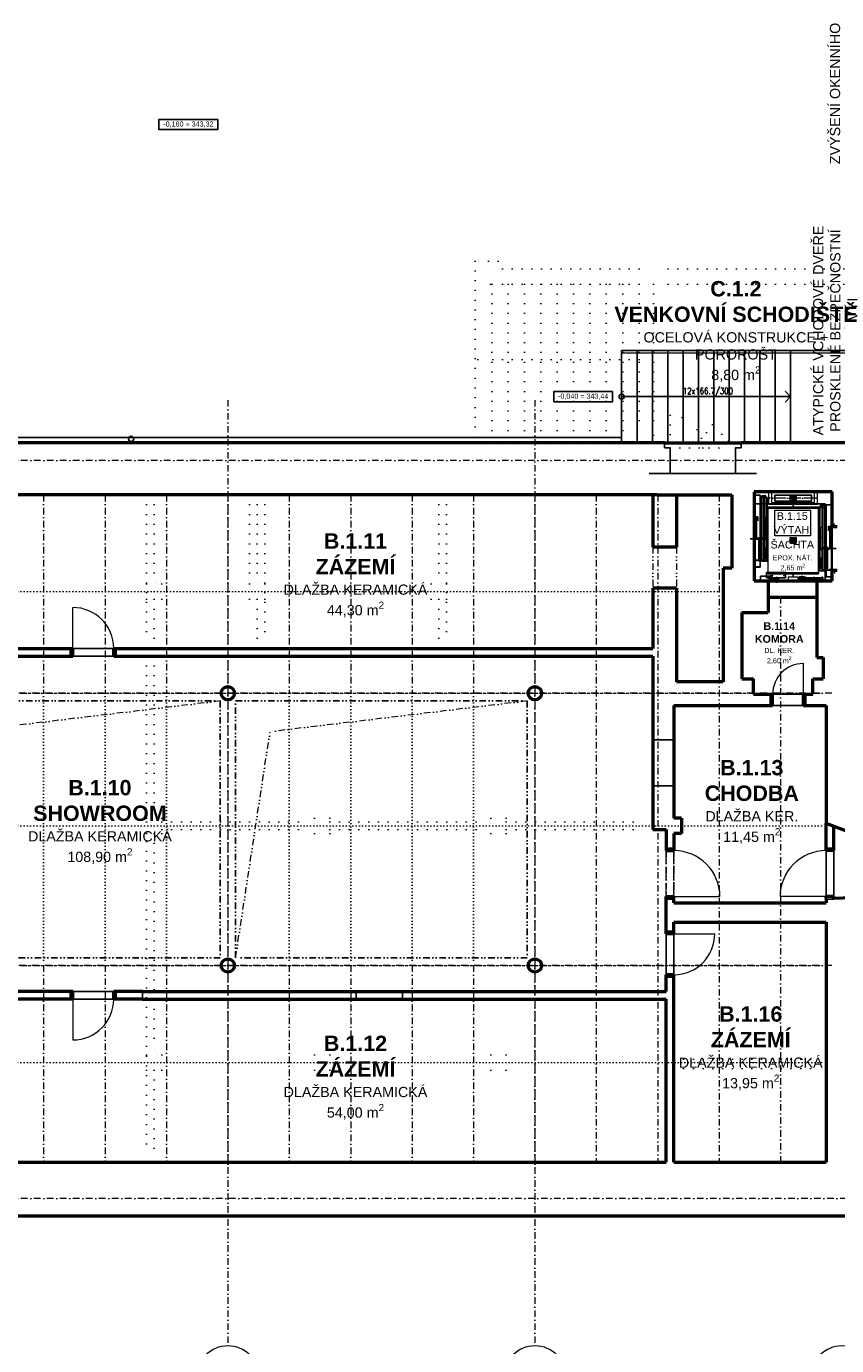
# Model space of a CAD drawing. Header units: millimetres. Extents: x 887082 to 1346431, y -219716 to -98064.
# Tile 3 of 37: x 901678 to 917510, y -178808 to -153031. Entities that reach past the tile are written whole.
import ezdxf
from ezdxf.enums import TextEntityAlignment as Align

# ---------------------------------------------------------------- set-up
doc = ezdxf.new("R2010")
doc.units = ezdxf.units.MM
doc.header["$LTSCALE"] = 10
for name, pattern in [('ACAD_ISO04W100', [30, 24, -3, 0, -3]), ('AXES', [2, 1.25, -0.25, 0.25, -0.25]), ('CHAIN', [0.3543, 0.2362, -0.0295, 0.0591, -0.0295]), ('DASHDOT', [25.4, 12.7, -6.35, 0, -6.35]), ('DIVIDE', [31.75, 12.7, -6.35, 0, -6.35, 0, -6.35]), ('DOT', [6.35, 0, -6.35]), ('STŘEDOVÁ', [50.8, 31.75, -6.35, 6.35, -6.35]), ('STŘEDOVÁX2', [101.6, 63.5, -12.7, 12.7, -12.7]), ('ČÁRKOVANÁ2', [9.525, 6.35, -3.175]), ('ČÁRKOVANÁX2', [38.1, 25.4, -12.7])]:
    doc.linetypes.add(name, pattern=pattern)
for name, color, linetype in [('2', 7, 'Continuous'), ('3', 7, 'Continuous'), ('4', 10, 'Continuous'), ('CKSCHODY_POPIS', 7, 'Continuous'), ('CKSCHODY_VYSTUP', 1, 'Continuous'), ('CKSTENY_NADROVINOU', 7, 'DIVIDE'), ('CKSTENY_PODROVINOU', 7, 'Continuous'), ('NEVID', 6, 'ČÁRKOVANÁ2'), ('NEVID3', 6, 'ČÁRKOVANÁX2'), ('OBRYSY', 7, 'Continuous'), ('Osy', 2, 'ACAD_ISO04W100'), ('OSY2', 2, 'STŘEDOVÁ'), ('OSY3', 2, 'STŘEDOVÁX2'), ('TENKE', 8, 'Continuous'), ('TENKÉ', 8, 'Continuous'), ('TEXT2', 6, 'Continuous'), ('TEXT5', 3, 'Continuous'), ('TP_klempířské_konstrukce', 142, 'Continuous'), ('ZAXE', 6, 'Continuous')]:
    doc.layers.add(name, color=color, linetype=linetype)
for name, color, linetype, lineweight in [('CKDVERE_', 7, 'Continuous', 15), ('CKDVERE_NADROVINOU', 1, 'DIVIDE', 18), ('CKDVERE_PRAH', 7, 'Continuous', 25), ('CKDVERE_ZARUBNE_LISOVANE', 7, 'Continuous', 25), ('CKSTENY_OSY', 1, 'DASHDOT', 15), ('CKSTENY_REZ', 6, 'Continuous', 50), ('CKTEXTY_MALE', 3, 'Continuous', 25), ('CKTEXTY_STREDNI', 6, 'Continuous', 50), ('CSPROFILY_OSY', 1, 'DASHDOT', 18), ('S-GRID-IDEN', 7, 'Continuous', 9), ('TP_bourané_kce', 7, 'DOT', 15), ('TP_bourané_kce_strop', 4, 'DOT', 15), ('TP_zámečnické_kce', 6, 'Continuous', 9)]:
    doc.layers.add(name, color=color, linetype=linetype, lineweight=lineweight)
doc.layers.add('CKDVERE_DORAZ', color=7, linetype='DOT', lineweight=25, plot=False)
doc.layers.add('TP_skryté_1', color=21, linetype='Continuous', lineweight=50, plot=False)
doc.styles.get("Standard").update_dxf_attribs({"font": 'SIMPLEX.SHX', "width": 0.8})
doc.styles.add('TOP_ARIAL_CE', font='arial.ttf', dxfattribs={"height": 100})
doc.linetypes.add('PRERUSENI', pattern='A,60,[100,cadkon.shx,S=2.5,R=0,X=0,Y=0],-10', length=70)

msp = doc.modelspace()

# ---------------------------------------------------------------- linework, layer by layer
at = {"color": 252, "lineweight": 5}
for p, q in [((917420, -162126), (915900, -162126)), ((915900, -162126), (915900, -163866)), ((917420, -163866), (917420, -162126)), ((917470, -162805), (917420, -162805)), ((917470, -162805), (917470, -162749)), ((917470, -163665), (917420, -163665)), ((917470, -163665), (917470, -163721)), ((915900, -163866), (917420, -163866))]:
    msp.add_line(p, q, dxfattribs=at)
at = {"layer": '2', "color": 252}
for p, q in [((916016, -163045), (916016, -163045)), ((917305, -163235), (917305, -163235))]:
    msp.add_line(p, q, dxfattribs=at)
at = {"layer": '3', "color": 252}
for p, q in [((915896, -162628), (915896, -162643)), ((915897, -162628), (915897, -162643)), ((915910, -162625), (915899, -162625)), ((915910, -162627), (915899, -162627)), ((915899, -162644), (915937, -162644)), ((915899, -162645), (915937, -162645)), ((915911, -162535), (915911, -162624)), ((915911, -162535), (915912, -162535)), ((915911, -162645), (915911, -163445)), ((915912, -162535), (915912, -162624)), ((915933, -162618), (915933, -162639)), ((915934, -162622), (915933, -162622)), ((915934, -162627), (915933, -162627)), ((915934, -162634), (915933, -162634)), ((915934, -162639), (915933, -162639)), ((915934, -162618), (915934, -162639)), ((915936, -162615), (915968, -162615)), ((915936, -162616), (915947, -162616)), ((915938, -162621), (915940, -162621)), ((915938, -162643), (915938, -162621)), ((915938, -162626), (915940, -162626)), ((915940, -162621), (915940, -162643)), ((915944, -162620), (915944, -163049)), ((915945, -162620), (915945, -163049)), ((915947, -162616), (915964, -162616)), ((915964, -162618), (915947, -162618)), ((915953, -162616), (915953, -162615)), ((915957, -162618), (915957, -162616)), ((915958, -162616), (915958, -162615)), ((915968, -162616), (915964, -162616)), ((915964, -162618), (915964, -162616)), ((915970, -162618), (915970, -162695)), ((915972, -162618), (915972, -162695)), ((915970, -162690), (915972, -162690)), ((915970, -162695), (915972, -162695)), ((917349, -162808), (917349, -162885)), ((917350, -162880), (917349, -162880)), ((917350, -162885), (917349, -162885)), ((917350, -162808), (917350, -162885)), ((917384, -162805), (917352, -162805)), ((917352, -162806), (917357, -162806)), ((917374, -162806), (917357, -162806)), ((917357, -162808), (917357, -162806)), ((917357, -162808), (917374, -162808)), ((917363, -162806), (917363, -162805)), ((917364, -162808), (917364, -162806)), ((917368, -162806), (917368, -162805)), ((917384, -162806), (917374, -162806)), ((917376, -162810), (917376, -163239)), ((917377, -162810), (917377, -163239)), ((917383, -162811), (917381, -162811)), ((917381, -162811), (917381, -162833)), ((917383, -162816), (917381, -162816)), ((917383, -162833), (917383, -162811)), ((917422, -162834), (917384, -162834)), ((917422, -162835), (917384, -162835)), ((917386, -162808), (917386, -162829)), ((917386, -162812), (917388, -162812)), ((917386, -162817), (917388, -162817)), ((917386, -162824), (917388, -162824)), ((917386, -162829), (917388, -162829)), ((917388, -162808), (917388, -162829)), ((917409, -162725), (917409, -162814)), ((917410, -162725), (917409, -162725)), ((917410, -162725), (917410, -162814)), ((917410, -162835), (917410, -163635)), ((917411, -162815), (917422, -162815)), ((917411, -162817), (917422, -162817)), ((917424, -162818), (917424, -162833)), ((917425, -162818), (917425, -162833)), ((915947, -163051), (915980, -163051)), ((915947, -163053), (915980, -163053)), ((915962, -163051), (915962, -163053)), ((915967, -163051), (915967, -163053)), ((915977, -163026), (915977, -163046)), ((915978, -163030), (915977, -163030)), ((915978, -163035), (915977, -163035)), ((915978, -163041), (915977, -163041)), ((915978, -163046), (915977, -163046)), ((915978, -163026), (915978, -163046)), ((915980, -163022), (916012, -163022)), ((915980, -163024), (915991, -163024)), ((915983, -163029), (915982, -163029)), ((915982, -163049), (915982, -163029)), ((915983, -163049), (915983, -163029)), ((915987, -163027), (915987, -163457)), ((915989, -163027), (915989, -163457)), ((915991, -163024), (916007, -163024)), ((916007, -163025), (915991, -163025)), ((915997, -163024), (915997, -163022)), ((916000, -163025), (916000, -163024)), ((916002, -163024), (916002, -163022)), ((916012, -163024), (916007, -163024)), ((916007, -163025), (916007, -163024)), ((916014, -163026), (916014, -163102)), ((916014, -163097), (916016, -163097)), ((916014, -163102), (916016, -163102)), ((916016, -163026), (916016, -163102)), ((917305, -163216), (917305, -163292)), ((917306, -163287), (917305, -163287)), ((917306, -163292), (917305, -163292)), ((917306, -163216), (917306, -163292)), ((917340, -163212), (917308, -163212)), ((917308, -163214), (917314, -163214)), ((917330, -163214), (917314, -163214)), ((917314, -163215), (917314, -163214)), ((917314, -163215), (917330, -163215)), ((917319, -163214), (917319, -163212)), ((917321, -163215), (917321, -163214)), ((917324, -163214), (917324, -163212)), ((917340, -163214), (917330, -163214)), ((917332, -163217), (917332, -163647)), ((917334, -163217), (917334, -163647)), ((917338, -163219), (917339, -163219)), ((917338, -163239), (917338, -163219)), ((917339, -163239), (917339, -163219)), ((917374, -163241), (917341, -163241)), ((917374, -163243), (917341, -163243)), ((917342, -163216), (917342, -163236)), ((917342, -163220), (917344, -163220)), ((917342, -163225), (917344, -163225)), ((917342, -163231), (917344, -163231)), ((917342, -163236), (917344, -163236)), ((917344, -163216), (917344, -163236)), ((917354, -163241), (917354, -163243)), ((917359, -163241), (917359, -163243)), ((915896, -163448), (915896, -163463)), ((915897, -163448), (915897, -163463)), ((915935, -163445), (915899, -163445)), ((915935, -163447), (915899, -163447)), ((915899, -163464), (915910, -163464)), ((915899, -163465), (915910, -163465)), ((915911, -163467), (915911, -163593)), ((915912, -163467), (915912, -163593)), ((915914, -163594), (916014, -163594)), ((915914, -163595), (916014, -163595)), ((915936, -163463), (915936, -163448)), ((915938, -163463), (915938, -163448)), ((916014, -163464), (915939, -163464)), ((916014, -163466), (915939, -163466)), ((915991, -163459), (916013, -163459)), ((915991, -163460), (916013, -163460)), ((916005, -163479), (916006, -163478)), ((916005, -163479), (916010, -163484)), ((916010, -163576), (916005, -163581)), ((916005, -163581), (916006, -163582)), ((916006, -163478), (916011, -163483)), ((916011, -163577), (916006, -163582)), ((916015, -163457), (916015, -163436)), ((916015, -163436), (916016, -163436)), ((916015, -163443), (916016, -163443)), ((916015, -163481), (916015, -163467)), ((916015, -163593), (916015, -163579)), ((916016, -163436), (916016, -163457)), ((916016, -163481), (916016, -163467)), ((916016, -163593), (916016, -163579)), ((917305, -163626), (917305, -163647)), ((917306, -163626), (917305, -163626)), ((917306, -163633), (917305, -163633)), ((917305, -163671), (917305, -163657)), ((917306, -163647), (917306, -163626)), ((917306, -163671), (917306, -163657)), ((917307, -163654), (917382, -163654)), ((917307, -163656), (917382, -163656)), ((917330, -163649), (917308, -163649)), ((917330, -163650), (917308, -163650)), ((917315, -163668), (917310, -163673)), ((917315, -163669), (917311, -163674)), ((917315, -163669), (917315, -163668)), ((917383, -163653), (917383, -163638)), ((917385, -163653), (917385, -163638)), ((917386, -163635), (917422, -163635)), ((917386, -163637), (917422, -163637)), ((917409, -163657), (917409, -163783)), ((917410, -163657), (917410, -163783)), ((917422, -163654), (917411, -163654)), ((917422, -163655), (917411, -163655)), ((917424, -163638), (917424, -163653)), ((917425, -163638), (917425, -163653)), ((917305, -163783), (917305, -163769)), ((917306, -163783), (917306, -163769)), ((917407, -163784), (917307, -163784)), ((917407, -163785), (917307, -163785)), ((917310, -163767), (917315, -163772)), ((917311, -163766), (917315, -163771)), ((917315, -163771), (917315, -163772))]:
    msp.add_line(p, q, dxfattribs=at)
for centre, radius, start, end in [((915899, -162628), 2.5, 90, 180), ((915899, -162643), 2.5, 180, 270), ((915899, -162628), 1.3, 90, 180), ((915899, -162643), 1.3, 180, 270), ((915910, -162624), 2.5, 270, 0), ((915910, -162624), 1.3, 270, 0), ((915936, -162618), 3.5, 90, 180), ((915936, -162618), 2, 90, 180), ((915937, -162643), 2.5, 270, 0), ((915937, -162643), 1.3, 270, 0), ((915947, -162620), 3.5, 90, 180), ((915947, -162620), 2, 90, 180), ((915968, -162618), 3.5, 0, 90), ((915968, -162618), 2, 0, 90), ((917352, -162808), 3.5, 90, 180), ((917352, -162808), 2, 90, 180), ((917374, -162810), 3.5, 0, 90), ((917374, -162810), 2, 0, 90), ((917384, -162833), 2.5, 180, 270), ((917384, -162833), 1.3, 180, 270), ((917384, -162808), 3.5, 0, 90), ((917384, -162808), 2, 0, 90), ((917411, -162814), 2.5, 180, 270), ((917411, -162814), 1.3, 180, 270), ((917422, -162818), 2.5, 0, 90), ((917422, -162818), 1.3, 0, 90), ((917422, -162833), 2.5, 270, 0), ((917422, -162833), 1.3, 270, 0), ((915947, -163049), 3.5, 180, 270), ((915947, -163049), 2, 180, 270), ((915980, -163026), 3.5, 90, 180), ((915980, -163026), 2, 90, 180), ((915980, -163049), 3.5, 270, 0), ((915980, -163049), 2, 270, 0), ((915991, -163027), 3.5, 90, 180), ((915991, -163027), 2, 90, 180), ((916012, -163026), 3.5, 0, 90), ((916012, -163026), 2, 0, 90), ((917308, -163216), 3.5, 90, 180), ((917308, -163216), 2, 90, 180), ((917330, -163217), 3.5, 0, 90), ((917330, -163217), 2, 0, 90), ((917341, -163239), 3.5, 180, 270), ((917341, -163239), 2, 180, 270), ((917340, -163216), 3.5, 0, 90), ((917340, -163216), 2, 0, 90), ((917374, -163239), 3.5, 270, 0), ((917374, -163239), 2, 270, 0), ((915899, -163448), 2.5, 90, 180), ((915899, -163463), 2.5, 180, 270), ((915899, -163448), 1.3, 90, 180), ((915899, -163463), 1.3, 180, 270), ((915910, -163467), 2.5, 0, 90), ((915910, -163467), 1.3, 0, 90), ((915914, -163593), 2.5, 180, 270), ((915914, -163593), 1.3, 180, 270), ((915935, -163448), 2.5, 0, 90), ((915935, -163448), 1.3, 0, 90), ((915939, -163463), 2.5, 180, 270), ((915939, -163463), 1.3, 180, 270), ((915991, -163457), 3.5, 180, 270), ((915996, -163467), 8.67, 129.6158, 162.0638), ((915991, -163457), 2, 180, 270), ((915996, -163467), 8.67, 17.9362, 50.3066), ((916013, -163481), 3.5, 225, 0), ((916013, -163579), 3.5, 0, 135), ((916013, -163481), 2.3, 225, 0), ((916013, -163579), 2.3, 0, 135), ((916013, -163457), 3.5, 270, 0), ((916013, -163457), 2, 270, 0), ((916014, -163467), 2.5, 0, 90), ((916014, -163467), 1.3, 0, 90), ((916014, -163593), 2.5, 270, 0), ((916014, -163593), 1.3, 270, 0), ((917308, -163647), 3.5, 180, 270), ((917307, -163657), 2.5, 90, 180), ((917308, -163671), 3.5, 180, 315), ((917308, -163647), 2, 180, 270), ((917307, -163657), 1.3, 90, 180), ((917308, -163671), 2.3, 180, 315), ((917325, -163657), 8.67, 129.6934, 162.0638), ((917330, -163647), 3.5, 270, 0), ((917330, -163647), 2, 270, 0), ((917325, -163657), 8.67, 17.9362, 50.3842), ((917382, -163653), 2.5, 270, 0), ((917382, -163653), 1.3, 270, 0), ((917386, -163638), 2.5, 90, 180), ((917386, -163638), 1.3, 90, 180), ((917411, -163657), 2.5, 90, 180), ((917411, -163657), 1.3, 90, 180), ((917422, -163638), 2.5, 0, 90), ((917422, -163638), 1.3, 0, 90), ((917422, -163653), 2.5, 270, 0), ((917422, -163653), 1.3, 270, 0), ((917308, -163769), 3.5, 45, 180), ((917307, -163783), 2.5, 180, 270), ((917308, -163769), 2.3, 45, 180), ((917307, -163783), 1.3, 180, 270), ((917407, -163783), 2.5, 270, 0), ((917407, -163783), 1.3, 270, 0)]:
    msp.add_arc(centre, radius, start, end, dxfattribs=at)
at = {"layer": '4', "color": 252}
for p, q in [((915911, -162190), (916016, -162190)), ((915911, -162535), (915911, -162190)), ((916016, -163579), (916016, -162190)), ((917410, -162380), (917305, -162380)), ((917305, -163769), (917305, -162380)), ((917410, -162725), (917410, -162380))]:
    msp.add_line(p, q, dxfattribs=at)
at = {"layer": 'CKDVERE_', "color": 252}
for p, q in [((902585, -165186), (902585, -164386)), ((916860, -166081), (916860, -165481)), ((914330, -170036), (915230, -170036)), ((917305, -170036), (916405, -170036)), ((914330, -170761), (915130, -170761)), ((902585, -172036), (902585, -172836))]:
    msp.add_line(p, q, dxfattribs=at)
for centre, radius, start, end in [((902585, -165186), 800, 0, 90), ((916860, -166081), 600, 90, 180), ((914330, -170036), 900, 0, 90), ((917305, -170036), 900, 90, 180), ((914330, -170761), 800, 270, 0), ((902585, -172036), 800, 270, 0)]:
    msp.add_arc(centre, radius, start, end, dxfattribs=at)
at = {"layer": 'CKDVERE_DORAZ', "color": 252}
for p, q in [((902535, -165186), (903435, -165186)), ((916910, -166081), (916210, -166081)), ((914330, -170086), (914330, -169086)), ((917305, -170086), (917305, -169086)), ((914330, -170711), (914330, -171611)), ((902535, -172036), (903435, -172036))]:
    msp.add_line(p, q, dxfattribs=at)
at = {"layer": 'CKDVERE_NADROVINOU', "color": 252}
for p, q in [((914180, -170036), (914180, -169136)), ((914330, -170036), (914330, -169136))]:
    msp.add_line(p, q, dxfattribs=at)
at = {"layer": 'CKDVERE_PRAH', "color": 252}
for p, q in [((902585, -165186), (903385, -165186)), ((902585, -165336), (903385, -165336)), ((916860, -166081), (916260, -166081)), ((916860, -166301), (916260, -166301)), ((917305, -170036), (917305, -169136)), ((917455, -170036), (917455, -169136)), ((914180, -170761), (914180, -171561)), ((914330, -170761), (914330, -171561)), ((902585, -171886), (903385, -171886)), ((902585, -172036), (903385, -172036))]:
    msp.add_line(p, q, dxfattribs=at)
at = {"layer": 'CKDVERE_ZARUBNE_LISOVANE', "color": 252}
for p, q in [((902535, -165186), (902585, -165186)), ((902535, -165336), (902535, -165186)), ((902585, -165186), (902585, -165336)), ((903435, -165186), (903385, -165186)), ((903385, -165186), (903385, -165336)), ((903435, -165336), (903435, -165186)), ((902585, -165336), (902535, -165336)), ((903385, -165336), (903435, -165336)), ((916210, -166081), (916260, -166081)), ((916210, -166301), (916210, -166081)), ((916260, -166081), (916260, -166301)), ((916910, -166081), (916860, -166081)), ((916860, -166081), (916860, -166301)), ((916910, -166301), (916910, -166081)), ((916260, -166301), (916210, -166301)), ((916860, -166301), (916910, -166301)), ((914180, -169136), (914180, -169086)), ((914180, -169086), (914330, -169086)), ((914330, -169086), (914330, -169136)), ((917305, -169086), (917305, -169136)), ((917455, -169086), (917305, -169086)), ((917455, -169136), (917455, -169086)), ((914330, -169136), (914180, -169136)), ((917305, -169136), (917455, -169136)), ((914330, -170036), (914180, -170036)), ((914180, -170036), (914180, -170086)), ((914180, -170086), (914330, -170086)), ((914330, -170086), (914330, -170036)), ((917305, -170086), (917305, -170036)), ((917305, -170036), (917455, -170036)), ((917455, -170086), (917305, -170086)), ((917455, -170036), (917455, -170086)), ((914180, -170761), (914180, -170711)), ((914180, -170711), (914330, -170711)), ((914330, -170761), (914180, -170761)), ((914330, -170711), (914330, -170761)), ((914330, -171561), (914180, -171561)), ((914180, -171561), (914180, -171611)), ((914180, -171611), (914330, -171611)), ((914330, -171611), (914330, -171561)), ((902585, -171886), (902535, -171886)), ((902535, -171886), (902535, -172036)), ((902585, -172036), (902585, -171886)), ((903385, -172036), (903385, -171886)), ((903385, -171886), (903435, -171886)), ((903435, -171886), (903435, -172036)), ((902535, -172036), (902585, -172036)), ((903435, -172036), (903385, -172036))]:
    msp.add_line(p, q, dxfattribs=at)
at = {"layer": 'CKSCHODY_VYSTUP', "color": 252}
for points in [[(913310, -160266), (916610, -160266)], [(916504, -160160), (916610, -160266), (916504, -160373)]]:
    msp.add_lwpolyline(points, dxfattribs=at)
msp.add_circle((913310, -160266), 50, dxfattribs=at)
at = {"layer": 'CKSTENY_NADROVINOU', "color": 252, "lineweight": 15}
for p, q in [((913920, -163206), (913920, -164006)), ((914380, -163206), (914380, -164006)), ((905465, -166211), (900439, -166813)), ((911465, -166211), (906439, -166813)), ((905765, -171231), (906439, -166813))]:
    msp.add_line(p, q, dxfattribs=at)
at = {"layer": 'CKSTENY_NADROVINOU', "color": 252}
for p, q in [((916170, -163866), (917125, -163866)), ((916170, -164181), (917125, -164181)), ((902585, -165186), (903385, -165186)), ((902585, -165336), (903385, -165336)), ((916860, -166081), (916260, -166081)), ((916860, -166301), (916260, -166301)), ((914180, -169136), (914180, -170036)), ((914330, -169136), (914330, -170036)), ((917305, -170036), (917305, -169136)), ((917455, -170036), (917455, -169136)), ((914180, -170761), (914180, -171561)), ((914330, -170761), (914330, -171561)), ((903385, -171886), (902585, -171886)), ((903385, -172036), (902585, -172036))]:
    msp.add_line(p, q, dxfattribs=at)
for points in [[(899765, -166211), (905465, -166211), (905465, -171231), (899765, -171231)], [(905765, -166211), (911465, -166211), (911465, -171231), (905765, -171231)]]:
    msp.add_lwpolyline(points, close=True, dxfattribs=at)
at = {"layer": 'CKSTENY_OSY', "color": 252, "lineweight": 5}
for p, q in [((905615, -160332), (905615, -178808)), ((911615, -160332), (911615, -178808)), ((918215, -161511), (888348, -161511)), ((917415, -166061), (888348, -166061)), ((917415, -171381), (888348, -171381)), ((918215, -175931), (888348, -175931))]:
    msp.add_line(p, q, dxfattribs=at)
at = {"layer": 'CKSTENY_PODROVINOU', "color": 252}
for p, q in [((918210, -159366), (913310, -159366)), ((913310, -161166), (913310, -159366)), ((913610, -161166), (913610, -159366)), ((913910, -161166), (913910, -159366)), ((914210, -161166), (914210, -159366)), ((914510, -161166), (914510, -159366)), ((914810, -161166), (914810, -159366)), ((915110, -161166), (915110, -159366)), ((915410, -161166), (915410, -159366)), ((915710, -161166), (915710, -159366)), ((916010, -161166), (916010, -159366)), ((916310, -161166), (916310, -159366)), ((916610, -161166), (916610, -159366)), ((913310, -161066), (896140, -161066)), ((913310, -161066), (913310, -161166)), ((914145, -161266), (914145, -161166)), ((914145, -161266), (914255, -161266)), ((914255, -161766), (914255, -161266)), ((915535, -161766), (915535, -161266)), ((915535, -161266), (915645, -161266)), ((915645, -161266), (915645, -161166)), ((917285, -162361), (915900, -162361)), ((917285, -162361), (917285, -163866)), ((917420, -162811), (917420, -163661)), ((914330, -166971), (913920, -166971)), ((914330, -167871), (913920, -167871)), ((903945, -171886), (903945, -172036)), ((908125, -171886), (908125, -172036)), ((909025, -171886), (909025, -172036))]:
    msp.add_line(p, q, dxfattribs=at)
at = {"layer": 'CKSTENY_PODROVINOU', "color": 252, "linetype": 'PRERUSENI'}
msp.add_line((913845, -161766), (915945, -161766), dxfattribs=at)
at = {"layer": 'CKSTENY_REZ', "color": 252}
for p, q in [((914145, -161166), (896140, -161166)), ((914145, -161166), (915645, -161166)), ((918210, -161166), (915645, -161166)), ((915900, -162126), (915900, -163866)), ((917420, -162126), (915900, -162126)), ((917420, -162811), (917420, -162126)), ((914005, -162186), (900475, -162186)), ((913920, -162186), (913920, -163206)), ((914005, -162186), (915460, -162186)), ((914380, -162186), (914380, -163206)), ((915460, -162186), (915460, -163616)), ((917520, -162811), (917420, -162811)), ((914380, -163206), (913920, -163206)), ((915460, -163616), (915295, -163616)), ((915295, -163616), (915295, -165836)), ((917520, -163661), (917420, -163661)), ((917420, -163866), (917420, -163661)), ((915900, -163866), (916170, -163866)), ((916170, -163866), (916170, -164486)), ((916170, -163866), (917125, -163866)), ((917125, -163866), (917125, -165361)), ((917125, -163866), (917420, -163866)), ((914380, -164006), (913920, -164006)), ((913920, -164006), (913920, -165186)), ((914380, -164006), (914380, -165836)), ((916170, -164181), (917125, -164181)), ((915655, -164486), (916170, -164486)), ((915655, -164486), (915655, -165781)), ((900475, -165186), (902585, -165186)), ((902585, -165336), (902585, -165186)), ((903385, -165336), (903385, -165186)), ((903385, -165186), (913920, -165186)), ((900475, -165336), (902585, -165336)), ((903385, -165336), (913920, -165336)), ((913920, -165336), (913920, -168726)), ((917125, -165361), (917245, -165361)), ((917245, -165361), (917245, -165781)), ((915295, -165836), (914380, -165836)), ((915655, -165781), (915885, -165781)), ((915885, -166081), (915885, -165781)), ((917045, -166081), (917045, -165781)), ((917045, -165781), (917245, -165781)), ((915885, -166081), (916260, -166081)), ((916260, -166301), (916260, -166081)), ((916860, -166081), (917045, -166081)), ((916860, -166301), (916860, -166081)), ((914330, -166301), (914330, -168501)), ((914330, -166301), (916260, -166301)), ((916860, -166301), (917305, -166301)), ((917305, -166301), (917305, -168605)), ((914480, -168501), (914330, -168501)), ((914480, -168501), (914480, -168801)), ((913920, -168726), (914180, -168726)), ((914180, -168726), (914180, -169136)), ((914480, -168801), (914330, -168801)), ((914330, -168801), (914330, -169136)), ((918690, -169126), (917305, -168605)), ((917305, -169136), (917305, -168605)), ((917455, -169136), (917455, -168661)), ((914180, -169136), (914330, -169136)), ((917455, -169136), (917305, -169136)), ((914180, -170036), (914330, -170036)), ((914180, -170761), (914180, -170036)), ((914330, -170156), (914330, -170036)), ((917305, -170071), (917305, -170036)), ((917455, -170036), (917305, -170036)), ((917305, -170071), (917305, -170156)), ((917455, -170065), (918545, -170026)), ((917455, -170065), (917455, -170036)), ((914330, -170156), (917305, -170156)), ((914330, -170536), (917305, -170536)), ((914330, -170761), (914330, -170536)), ((917305, -170536), (917305, -175226)), ((914330, -170761), (914180, -170761)), ((914330, -171561), (914180, -171561)), ((914180, -171886), (914180, -171561)), ((914330, -175226), (914330, -171561)), ((902585, -171886), (897245, -171886)), ((902585, -172036), (902585, -171886)), ((903945, -171886), (903385, -171886)), ((903385, -172036), (903385, -171886)), ((903945, -171886), (914180, -171886)), ((902585, -172036), (897245, -172036)), ((903945, -172036), (903385, -172036)), ((903945, -172036), (914180, -172036)), ((914180, -175226), (914180, -172036)), ((897245, -175226), (914180, -175226)), ((914330, -175226), (917305, -175226)), ((918210, -176276), (889150, -176276))]:
    msp.add_line(p, q, dxfattribs=at)
for centre in [(905615, -166061), (911615, -166061), (905615, -171381), (911615, -171381)]:
    msp.add_circle(centre, 130, dxfattribs=at)
at = {"layer": 'CKTEXTY_MALE', "color": 252}
for points in [[(905419, -154848), (905419, -155048), (904269, -155048), (904269, -154848)], [(913133, -160166), (913133, -160366), (911983, -160366), (911983, -160166)]]:
    msp.add_lwpolyline(points, close=True, dxfattribs=at)
at = {"layer": 'CSPROFILY_OSY', "color": 252, "lineweight": 5}
for p, q in [((902015, -162186), (902015, -166061)), ((903215, -162186), (903215, -166061)), ((904415, -162186), (904415, -166061)), ((905615, -162186), (905615, -175226)), ((906815, -162186), (906815, -166061)), ((908015, -162186), (908015, -166061)), ((909215, -162186), (909215, -166061)), ((910415, -162186), (910415, -166061)), ((911615, -162186), (911615, -175226)), ((912815, -162186), (912815, -175226)), ((914015, -162186), (914015, -175226)), ((915215, -162186), (915215, -175226)), ((916415, -164181), (916415, -175226)), ((897245, -166061), (917305, -166061)), ((897245, -171381), (917305, -171381)), ((902015, -171381), (902015, -175226)), ((903215, -171381), (903215, -175226)), ((904415, -171381), (904415, -175226)), ((906815, -171381), (906815, -175226)), ((908015, -171381), (908015, -175226)), ((909215, -171381), (909215, -175226)), ((910415, -171381), (910415, -175226))]:
    msp.add_line(p, q, dxfattribs=at)
at = {"layer": 'NEVID', "color": 252}
for p, q in [((916047, -162228), (916047, -162206)), ((916047, -162206), (916086, -162206)), ((916086, -162206), (916086, -162230)), ((916091, -162228), (916091, -162206)), ((916091, -162206), (916130, -162206)), ((916130, -162206), (916130, -162230)), ((917229, -162396), (917190, -162396)), ((917190, -162396), (917190, -162420)), ((917229, -162418), (917229, -162396)), ((917273, -162396), (917234, -162396)), ((917234, -162396), (917234, -162420)), ((917273, -162418), (917273, -162396)), ((916190, -163866), (916190, -163811)), ((916190, -163811), (916270, -163811)), ((916190, -163866), (916270, -163866)), ((916210, -163766), (916250, -163766)), ((916210, -163776), (916210, -163766)), ((916210, -163776), (916250, -163776)), ((916215, -163811), (916215, -163776)), ((916245, -163811), (916245, -163776)), ((916250, -163776), (916250, -163766)), ((916270, -163866), (916270, -163811))]:
    msp.add_line(p, q, dxfattribs=at)
at = {"layer": 'NEVID3', "color": 252}
for p, q in [((916202, -163776), (916022, -163776)), ((916022, -163776), (916022, -163866)), ((916202, -163866), (916022, -163866)), ((916202, -163776), (916202, -163866))]:
    msp.add_line(p, q, dxfattribs=at)
at = {"layer": 'OBRYSY', "color": 252, "lineweight": 5}
for p, q in [((916185, -162366), (916185, -162126)), ((916185, -162136), (916245, -162136)), ((916245, -162336), (916245, -162126)), ((917075, -162336), (917075, -162126)), ((917075, -162136), (917135, -162136)), ((917135, -162366), (917135, -162126)), ((917420, -162636), (917420, -162126)), ((916185, -162366), (917135, -162366)), ((916245, -162336), (917075, -162336)), ((916165, -162450), (916165, -162425)), ((916165, -162425), (916165, -163725)), ((917155, -162425), (916165, -162425)), ((917155, -162450), (916165, -162450)), ((917155, -162450), (917155, -162425)), ((917155, -163700), (917155, -162450)), ((917420, -163636), (917420, -162786)), ((916165, -163700), (917155, -163700)), ((916165, -163725), (917155, -163725)), ((916565, -163784), (916566, -163866)), ((916565, -163784), (916755, -163784)), ((916755, -163784), (916756, -163866)), ((917155, -163700), (917155, -163725)), ((917420, -163866), (917420, -163736))]:
    msp.add_line(p, q, dxfattribs=at)
at = {"layer": 'OBRYSY', "color": 252}
for p, q in [((916047, -163480), (916047, -162239)), ((916047, -162239), (916135, -162239)), ((916086, -162239), (916086, -163480)), ((916135, -162239), (916135, -163480)), ((916303, -162191), (917017, -162191)), ((916303, -162311), (916303, -162191)), ((916303, -162311), (917017, -162311)), ((916603, -162305), (916603, -162198)), ((916606, -162196), (916604, -162196)), ((916606, -162306), (916604, -162306)), ((916608, -162198), (916608, -162305)), ((916658, -162205), (916658, -162198)), ((916658, -162305), (916658, -162198)), ((916661, -162196), (916659, -162196)), ((916661, -162196), (916659, -162196)), ((916661, -162306), (916659, -162306)), ((916661, -162306), (916659, -162306)), ((916663, -162198), (916663, -162205)), ((916663, -162198), (916663, -162305)), ((916713, -162305), (916713, -162198)), ((916716, -162196), (916714, -162196)), ((916716, -162306), (916714, -162306)), ((916718, -162198), (916718, -162305)), ((917017, -162311), (917017, -162191)), ((916091, -163060), (916091, -162630)), ((916091, -162630), (916130, -162630)), ((916130, -162630), (916130, -163060)), ((916135, -162645), (916165, -162645)), ((916165, -162645), (916165, -163445)), ((917273, -162429), (917185, -162429)), ((917185, -162429), (917185, -163670)), ((917234, -162429), (917234, -163670)), ((917273, -163670), (917273, -162429)), ((917185, -162835), (917155, -162835)), ((917155, -162835), (917155, -163635)), ((917190, -162820), (917190, -163250)), ((917229, -162820), (917190, -162820)), ((917229, -163250), (917229, -162820)), ((916047, -163460), (916047, -163030)), ((916047, -163030), (916086, -163030)), ((916086, -163030), (916086, -163460)), ((916130, -163060), (916091, -163060)), ((916603, -163129), (916603, -163022)), ((916606, -163020), (916604, -163020)), ((916606, -163130), (916604, -163130)), ((916608, -163022), (916608, -163129)), ((916658, -163029), (916658, -163022)), ((916658, -163129), (916658, -163022)), ((916661, -163020), (916659, -163020)), ((916661, -163020), (916659, -163020)), ((916661, -163130), (916659, -163130)), ((916661, -163130), (916659, -163130)), ((916663, -163022), (916663, -163029)), ((916663, -163022), (916663, -163129)), ((916713, -163129), (916713, -163022)), ((916716, -163020), (916714, -163020)), ((916716, -163130), (916714, -163130)), ((916718, -163022), (916718, -163129)), ((917190, -163250), (917229, -163250)), ((917234, -163220), (917234, -163650)), ((917273, -163220), (917234, -163220)), ((917273, -163650), (917273, -163220)), ((916086, -163460), (916047, -163460)), ((916135, -163480), (916047, -163480)), ((916165, -163445), (916135, -163445)), ((917155, -163635), (917185, -163635)), ((917185, -163670), (917273, -163670)), ((917234, -163650), (917273, -163650)), ((916304, -163854), (916281, -163846)), ((916314, -163839), (916297, -163821)), ((916327, -163831), (916318, -163808)), ((916351, -163831), (916359, -163807)), ((916364, -163838), (916380, -163818)), ((916374, -163852), (916397, -163843)), ((916777, -163866), (916777, -163786)), ((916777, -163786), (916877, -163786)), ((916777, -163806), (916877, -163806)), ((916777, -163826), (916877, -163826)), ((916777, -163846), (916877, -163846)), ((916877, -163866), (916877, -163786)), ((916888, -163856), (916888, -163796)), ((916908, -163796), (916888, -163796)), ((916908, -163856), (916888, -163856)), ((916908, -163856), (916908, -163796)), ((917218, -163812), (916908, -163812)), ((917218, -163840), (916908, -163840)), ((917218, -163856), (917218, -163796)), ((917238, -163796), (917218, -163796)), ((917238, -163856), (917218, -163856)), ((917238, -163856), (917238, -163796))]:
    msp.add_line(p, q, dxfattribs=at)
for centre, radius, start, end in [((916604, -162198), 1.5, 90, 180), ((916604, -162305), 1.5, 180, 270), ((916606, -162198), 1.5, 0, 90), ((916606, -162305), 1.5, 270, 0), ((916609, -162200), 1.5, 180, 272.9835), ((916609, -162303), 1.5, 87.0165, 180), ((916633, -162650), 450, 87.0165, 92.9835), ((916633, -161852), 450, 267.0165, 272.9835), ((916656, -162200), 1.5, 267.0165, 0), ((916656, -162200), 1.5, 267.0165, 0), ((916656, -162303), 1.5, 0, 92.9835), ((916656, -162303), 1.5, 0, 92.9835), ((916659, -162198), 1.5, 90, 180), ((916659, -162198), 1.5, 90, 180), ((916659, -162305), 1.5, 180, 270), ((916659, -162305), 1.5, 180, 270), ((916661, -162198), 1.5, 0, 90), ((916661, -162198), 1.5, 0, 90), ((916661, -162305), 1.5, 270, 0), ((916661, -162305), 1.5, 270, 0), ((916664, -162200), 1.5, 180, 272.9835), ((916664, -162200), 1.5, 180, 272.9835), ((916664, -162303), 1.5, 87.0165, 180), ((916664, -162303), 1.5, 87.0165, 180), ((916688, -162650), 450, 87.0165, 92.9835), ((916688, -161852), 450, 267.0165, 272.9835), ((916711, -162200), 1.5, 267.0165, 0), ((916711, -162303), 1.5, 0, 92.9835), ((916714, -162198), 1.5, 90, 180), ((916714, -162305), 1.5, 180, 270), ((916716, -162198), 1.5, 0, 90), ((916716, -162305), 1.5, 270, 0), ((916604, -163022), 1.5, 90, 180), ((916604, -163129), 1.5, 180, 270), ((916606, -163022), 1.5, 0, 90), ((916606, -163129), 1.5, 270, 0), ((916609, -163024), 1.5, 180, 272.9835), ((916609, -163127), 1.5, 87.0165, 180), ((916633, -163474), 450, 87.0165, 92.9835), ((916633, -162676), 450, 267.0165, 272.9835), ((916656, -163024), 1.5, 267.0165, 0), ((916656, -163024), 1.5, 267.0165, 0), ((916656, -163127), 1.5, 0, 92.9835), ((916656, -163127), 1.5, 0, 92.9835), ((916659, -163022), 1.5, 90, 180), ((916659, -163022), 1.5, 90, 180), ((916659, -163129), 1.5, 180, 270), ((916659, -163129), 1.5, 180, 270), ((916661, -163022), 1.5, 0, 90), ((916661, -163022), 1.5, 0, 90), ((916661, -163129), 1.5, 270, 0), ((916661, -163129), 1.5, 270, 0), ((916664, -163024), 1.5, 180, 272.9835), ((916664, -163024), 1.5, 180, 272.9835), ((916664, -163127), 1.5, 87.0165, 180), ((916664, -163127), 1.5, 87.0165, 180), ((916688, -163474), 450, 87.0165, 92.9835), ((916688, -162676), 450, 267.0165, 272.9835), ((916711, -163024), 1.5, 267.0165, 0), ((916711, -163127), 1.5, 0, 92.9835), ((916714, -163022), 1.5, 90, 180), ((916714, -163129), 1.5, 180, 270), ((916716, -163022), 1.5, 0, 90), ((916716, -163129), 1.5, 270, 0), ((916340, -163866), 37.5, 0, 180)]:
    msp.add_arc(centre, radius, start, end, dxfattribs=at)
for points in [[(916245, -162229), (916250, -162229), (916245, -162274), (916250, -162274)], [(916250, -162254), (916250, -162249), (916290, -162254), (916290, -162249)], [(916628, -162366), (916628, -162374), (916693, -162366), (916693, -162374)], [(916664, -162374), (916656, -162374), (916664, -162420), (916656, -162420)], [(917070, -162254), (917070, -162249), (917030, -162254), (917030, -162249)], [(917075, -162229), (917070, -162229), (917075, -162274), (917070, -162274)], [(916628, -163784), (916628, -163776), (916693, -163784), (916693, -163776)], [(916664, -163776), (916656, -163776), (916664, -163730), (916656, -163730)]]:
    msp.add_trace(points, dxfattribs=at)
at = {"layer": 'Osy', "color": 252, "lineweight": 5}
msp.add_line((917119, -162251), (916197, -162251), dxfattribs=at)
at = {"layer": 'Osy', "color": 252, "linetype": 'CHAIN', "ltscale": 26.813435}
for p, q in [((916730, -162251), (916591, -162251)), ((916633, -162185), (916633, -162317)), ((916660, -162185), (916660, -162317)), ((916688, -162317), (916688, -162185)), ((916730, -163075), (916591, -163075)), ((916633, -163009), (916633, -163141)), ((916660, -163009), (916660, -163141)), ((916688, -163141), (916688, -163009))]:
    msp.add_line(p, q, dxfattribs=at)
at = {"layer": 'Osy', "color": 252}
for p, q in [((915888, -163045), (916165, -163045)), ((915900, -163035), (915900, -163056)), ((916090, -163389), (916160, -163389)), ((916125, -163434), (916125, -163224)), ((917433, -163235), (917155, -163235)), ((917195, -163624), (917195, -163414)), ((917420, -163225), (917420, -163246)), ((917230, -163579), (917160, -163579)), ((916253, -163764), (916260, -163764)), ((916256, -163768), (916256, -163761)), ((916344, -163866), (916334, -163866)), ((916340, -163902), (916340, -163790)), ((916477, -163764), (916484, -163764)), ((916480, -163768), (916480, -163761)), ((916833, -163866), (916821, -163866)), ((916827, -163860), (916827, -163872)), ((917063, -163879), (917063, -163790))]:
    msp.add_line(p, q, dxfattribs=at)
at = {"layer": 'OSY2', "color": 252}
for p, q in [((916660, -162360), (916660, -162429)), ((916660, -163791), (916660, -163722))]:
    msp.add_line(p, q, dxfattribs=at)
at = {"layer": 'OSY2', "color": 252, "lineweight": 5}
msp.add_line((917079, -162251), (917018, -162251), dxfattribs=at)
at = {"layer": 'OSY3', "color": 252}
msp.add_line((916230, -163875), (916230, -163762), dxfattribs=at)
at = {"layer": 'S-GRID-IDEN', "color": 252}
for centre in [(905615, -179408), (911615, -179408), (917615, -179408)]:
    msp.add_circle(centre, 600, dxfattribs=at)
at = {"layer": 'TENKE', "color": 252, "lineweight": 5}
for p, q in [((916302, -162487), (917002, -162487)), ((916302, -162987), (916302, -162487)), ((917002, -162487), (917002, -162987)), ((917002, -162987), (916302, -162987))]:
    msp.add_line(p, q, dxfattribs=at)
at = {"layer": 'TENKÉ', "color": 252}
for p, q in [((916156, -162238), (916094, -162238)), ((916094, -162238), (916094, -163480)), ((916156, -163480), (916156, -162238)), ((917164, -162428), (917226, -162428)), ((917164, -163670), (917164, -162428)), ((917226, -162428), (917226, -163670)), ((916086, -162830), (916147, -162830)), ((916147, -162830), (916147, -163045)), ((916147, -163045), (916086, -163045)), ((917234, -163020), (917173, -163020)), ((917173, -163020), (917173, -163235)), ((917173, -163235), (917234, -163235)), ((916094, -163480), (916156, -163480)), ((917226, -163670), (917164, -163670))]:
    msp.add_line(p, q, dxfattribs=at)
for points in [[(916145, -163349), (916105, -163349), (916105, -163229), (916145, -163229), (916145, -163349), (916155, -163349), (916155, -163429), (916095, -163429), (916095, -163349), (916105, -163349)], [(917175, -163539), (917215, -163539), (917215, -163419), (917175, -163419), (917175, -163539), (917165, -163539), (917165, -163619), (917225, -163619), (917225, -163539), (917215, -163539)]]:
    msp.add_lwpolyline(points, dxfattribs=at)
at = {"layer": 'TEXT2', "color": 252}
for p, q in [((916141, -163807), (916141, -163704)), ((916141, -163704), (916511, -163704)), ((916511, -163807), (916141, -163807)), ((916511, -163704), (916511, -163807))]:
    msp.add_line(p, q, dxfattribs=at)
for centre in [(916256, -163764), (916480, -163764)]:
    msp.add_circle(centre, 3.2, dxfattribs=at)
at = {"layer": 'TEXT5', "color": 252}
for p, q in [((916838, -163851), (916838, -163768)), ((916840, -163768), (916838, -163768)), ((916888, -163801), (916838, -163801)), ((916888, -163851), (916838, -163851)), ((916840, -163801), (916840, -163768)), ((917213, -163807), (916913, -163807)), ((916913, -163812), (916913, -163807)), ((917213, -163810), (916913, -163810)), ((916913, -163866), (916913, -163840)), ((917213, -163863), (916913, -163863)), ((917213, -163866), (916913, -163866)), ((917213, -163812), (917213, -163807)), ((917213, -163866), (917213, -163840))]:
    msp.add_line(p, q, dxfattribs=at)
at = {"layer": 'TP_bourané_kce', "color": 252, "ltscale": 3}
for p, q in [((910450, -157616), (910450, -161158)), ((910900, -157616), (910450, -157616)), ((910900, -157766), (910900, -157616)), ((910750, -158066), (910750, -157766)), ((913650, -157766), (910750, -157766)), ((913650, -158066), (913650, -157766)), ((913650, -157766), (913930, -157766)), ((918030, -157766), (913930, -157766)), ((913930, -158066), (913930, -157766)), ((913650, -158066), (910750, -158066)), ((910770, -158066), (910770, -161158)), ((911090, -158066), (911090, -161158)), ((911410, -158066), (911410, -161158)), ((911730, -158066), (911730, -161158)), ((912050, -158066), (912050, -161158)), ((912370, -158066), (912370, -161158)), ((912690, -158066), (912690, -161158)), ((913010, -158066), (913010, -161158)), ((913330, -158066), (913330, -161158)), ((913650, -158066), (913650, -161016)), ((913650, -158066), (913930, -158066)), ((913650, -158066), (913650, -161016)), ((918030, -158066), (913930, -158066)), ((913930, -158066), (913930, -161016)), ((913650, -159541), (910450, -159541)), ((914255, -160626), (914255, -161266)), ((915535, -161266), (915083, -160814)), ((913650, -161166), (913650, -161016)), ((913930, -161016), (913650, -161016)), ((913930, -161166), (913930, -161016)), ((914255, -161266), (915535, -161266)), ((904025, -162186), (904025, -165186)), ((904175, -162186), (904175, -163926)), ((906040, -162186), (906040, -163926)), ((906190, -162186), (906190, -163926)), ((906340, -162186), (906340, -165186)), ((909740, -162186), (909740, -163926)), ((909890, -162186), (909890, -165186)), ((906340, -162876), (906190, -162876)), ((909890, -162876), (909740, -162876)), ((904175, -162976), (904025, -162976)), ((904175, -163876), (904025, -163876)), ((906340, -163776), (906190, -163776)), ((909890, -163776), (909740, -163776)), ((904175, -164226), (904175, -165186)), ((906190, -164226), (906190, -165186)), ((909740, -164226), (909740, -165186)), ((904025, -165336), (904025, -175226)), ((904175, -165336), (904175, -168501)), ((904325, -168576), (907305, -168576)), ((907605, -168576), (910755, -168576)), ((911055, -168576), (913745, -168576)), ((904175, -168801), (904175, -173126)), ((904325, -168726), (907305, -168726)), ((907605, -168726), (910755, -168726)), ((911055, -168726), (913745, -168726)), ((914330, -173211), (917305, -173211)), ((904175, -173426), (904175, -175226)), ((914330, -173391), (917305, -173391))]:
    msp.add_line(p, q, dxfattribs=at)
msp.add_lwpolyline([(913544, -159435), (913650, -159541), (913544, -159648)], dxfattribs=at)
for points in [[(904025, -163926), (904325, -163926), (904325, -164226), (904025, -164226)], [(906040, -163926), (906340, -163926), (906340, -164226), (906040, -164226)], [(909590, -163926), (909890, -163926), (909890, -164226), (909590, -164226)], [(904025, -168501), (904325, -168501), (904325, -168801), (904025, -168801)], [(907305, -168501), (907605, -168501), (907605, -168801), (907305, -168801)], [(910755, -168501), (911055, -168501), (911055, -168801), (910755, -168801)], [(904025, -173126), (904325, -173126), (904325, -173426), (904025, -173426)], [(907305, -173126), (907605, -173126), (907605, -173426), (907305, -173426)], [(910755, -173126), (911055, -173126), (911055, -173426), (910755, -173426)]]:
    msp.add_lwpolyline(points, close=True, dxfattribs=at)
msp.add_circle((910450, -159541), 50, dxfattribs=at)
for centre, start, end in [((914255, -161266), 0, 90), ((915535, -161266), 135, 180)]:
    msp.add_arc(centre, 640, start, end, dxfattribs=at)
at = {"layer": 'TP_bourané_kce_strop', "color": 252, "lineweight": 5}
for p, q in [((897245, -164076), (915295, -164076)), ((902015, -166061), (902015, -171381)), ((903215, -166061), (903215, -171381)), ((904415, -166061), (904415, -171381)), ((906815, -166061), (906815, -171381)), ((908015, -166061), (908015, -171381)), ((909215, -166061), (909215, -171381)), ((910415, -166061), (910415, -171381)), ((897245, -168651), (917305, -168651)), ((897245, -173279), (917305, -173279))]:
    msp.add_line(p, q, dxfattribs=at)
at = {"layer": 'TP_klempířské_konstrukce', "color": 252}
msp.add_circle((903725, -161091), 50, dxfattribs=at)
at = {"layer": 'TP_zámečnické_kce', "color": 252}
msp.add_line((918210, -159416), (913310, -159416), dxfattribs=at)
at = {"layer": 'ZAXE', "color": 252, "linetype": 'AXES', "ltscale": 70}
for p, q in [((916121, -163045), (915821, -163045)), ((917200, -163235), (917500, -163235))]:
    msp.add_line(p, q, dxfattribs=at)

# ---------------------------------------------------------------- texts
at = {"layer": 'CKSCHODY_POPIS', "color": 252, "width": 0.8}
msp.add_text('12x166.7/300', height=125, dxfattribs=at).set_placement((914995, -160154), align=Align.MIDDLE_CENTER)
at = {"layer": 'CKTEXTY_MALE', "color": 252, "char_height": 100, "width": 1125.79, "attachment_point": 5, "rotation": 360, "style": 'TOP_ARIAL_CE'}
for s, insert in [('-0,160 = 343,32', (904844, -154948)), ('-0,040 = 343,44', (912558, -160266))]:
    msp.add_mtext(s, dxfattribs=dict(at, insert=insert))
at = {"layer": 'CKTEXTY_STREDNI', "color": 252, "style": 'TOP_ARIAL_CE'}
for s, height, p in [('B.1.15', 150, (916340, -162674)), ('VÝTAH.', 150, (916276, -162944)), ('ŠACHTA', 150, (916220, -163233)), ('EPOX. NÁT.', 100, (916261, -163465)), ('2,65 m', 100, (916414, -163661)), ('2', 70, (916838, -163600))]:
    msp.add_text(s, height=height, rotation=0, dxfattribs=at).set_placement(p)
at = {"layer": 'CKTEXTY_STREDNI', "color": 252, "attachment_point": 5, "rotation": 0, "style": 'TOP_ARIAL_CE'}
for s, insert, char_height, width in [('\\A1;{\\fArial|b1|i0|c238|p34;C.1.2\\PVENKOVNÍ SCHODIŠTĚ} {\\H0.6667x;\\POCELOVÁ KONSTRUKCE + POROROŠT\\P8,80 m\\H0.7x;\\S2^ ;}', (915542, -158993), 300, 4884.62), ('\\A1;{\\fArial|b1|i0|c238|p34;B.1.11\\PZÁZEMÍ} {\\H0.6667x;\\PDLAŽBA KERAMICKÁ\\P44,30 m\\H0.7x;\\S2^ ;}', (908109, -163756), 300, 5113.54), ('\\A1;{\\fArial|b1|i0|c238|p34;B.1.14\\PKOMORA} {\\H0.6667x;\\PDL. KER.\\P2,60 m\\H0.7x;\\S2^ ;}', (916389, -165085), 150, 1346.36), ('\\A1;{\\fArial|b1|i0|c238|p34;B.1.13\\PCHODBA} {\\H0.6667x;\\PDLAŽBA KER.\\P11,45 m\\H0.7x;\\S2^ ;}', (915853, -168184), 300, 5113.54), ('\\A1;{\\fArial|b1|i0|c238|p34;B.1.10\\PSHOWROOM} {\\H0.6667x;\\PDLAŽBA KERAMICKÁ\\P108,90 m\\H0.7x;\\S2^ ;}', (903115, -168576), 300, 5113.54), ('\\A1;{\\fArial|b1|i0|c238|p34;B.1.16\\PZÁZEMÍ} {\\H0.6667x;\\PDLAŽBA KERAMICKÁ\\P13,95 m\\H0.7x;\\S2^ ;}', (915832, -172998), 300, 5113.54), ('\\A1;{\\fArial|b1|i0|c238|p34;B.1.12\\PZÁZEMÍ} {\\H0.6667x;\\PDLAŽBA KERAMICKÁ\\P54,00 m\\H0.7x;\\S2^ ;}', (908109, -173572), 300, 5113.54)]:
    msp.add_mtext(s, dxfattribs=dict(at, insert=insert, char_height=char_height, width=width))
at = {"layer": 'TP_skryté_1', "color": 252, "char_height": 200, "attachment_point": 5, "rotation": 90, "style": 'TOP_ARIAL_CE'}
for s, insert, width in [('\\A1;ZVÝŠENÍ OKENNÍHO PARAPETU', (917647, -154342), 4070.74), ('\\A1;ATYPICKÉ VCHODOVÉ DVEŘE PROSKLENÉ BEZPEČNOSTNÍ\\PDESIGNOVÝ VÝROBEK', (917486, -158974), 4195.98)]:
    msp.add_mtext(s, dxfattribs=dict(at, insert=insert, width=width))

doc.saveas('drawing.dxf')
